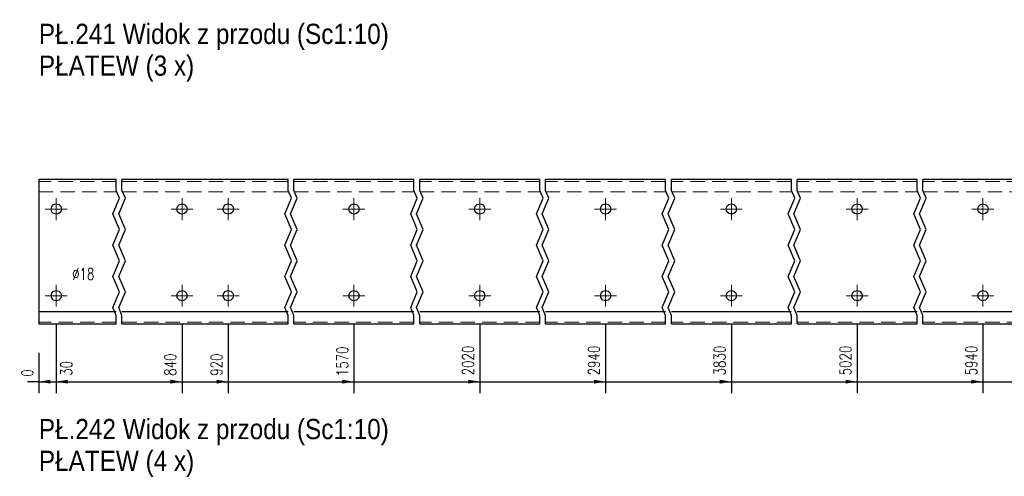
# Model space of a CAD drawing. Header units: millimetres. Extents: x -129 to 775, y 10833 to 11484.
# Tile 30 of 38: x 302 to 473, y 11175 to 11255. Entities that reach past the tile are written whole.
import ezdxf

# ---------------------------------------------------------------- set-up
doc = ezdxf.new("R2010")
doc.units = ezdxf.units.MM
doc.header["$LTSCALE"] = 10
doc.linetypes.add('HIDDEN', pattern=[0.375, 0.25, -0.125])
doc.linetypes.add('MITTE', pattern=[2, 1.25, -0.25, 0.25, -0.25])
doc.layers.get('Defpoints').update_dxf_attribs({"color": 1})
for name, color, linetype, lineweight in [('PS_Bolt', 4, 'Continuous', 13), ('PS_DIM', 4, 'Continuous', 13), ('PS_Hidden', 2, 'HIDDEN', 9), ('PS_Mid', 5, 'MITTE', 15), ('PS_Shape', 161, 'Continuous', 30), ('PS_SOLID', 7, 'Continuous', 30), ('PS_TEXT', 3, 'Continuous', 18)]:
    doc.layers.add(name, color=color, linetype=linetype, lineweight=lineweight)
doc.styles.add('gil', font='txt', dxfattribs={"width": 0.9})
doc.styles.add('simplex', font='simplex.shx', dxfattribs={"width": 0.75})
doc.dimstyles.new('1_10_GŁ_DS1-LS10', dxfattribs={"dimtxt": 2, "dimasz": 2, "dimexe": 2, "dimexo": 5, "dimgap": 1, "dimtad": 1, "dimjust": 4, "dimdec": 0, "dimlfac": 10, "dimtxsty": 'simplex', "dimblk1": 'NONE', "dimsah": 1, "dimcen": 2, "dimclrd": 256, "dimclre": 256, "dimclrt": 3, "dimadec": 1, "dimazin": 0, "dimtfac": 1, "dimtdec": 0, "dimtmove": 2, "dimatfit": 3, "dimfxl": 1, "dimarcsym": 0})

# ---------------------------------------------------------------- blocks, each defined once
blk = doc.blocks.new('*D218')
at = {"layer": 'Defpoints', "color": 0, "transparency": 16777216}
for p in [(305.82, 11201.85), (305.82, 11201.85), (305.82, 11191.85)]:
    blk.add_point(p, dxfattribs=at)
at = {"layer": 'PS_DIM', "lineweight": -2, "transparency": 16777216}
for p, q in [((305.82, 11196.85), (305.82, 11189.85)), ((305.82, 11196.85), (305.82, 11189.85)), ((305.82, 11191.85), (303.82, 11191.85)), ((305.82, 11191.85), (305.82, 11191.85)), ((307.82, 11191.85), (309.82, 11191.85))]:
    blk.add_line(p, q, dxfattribs=at)
at = {"layer": 'PS_DIM', "transparency": 16777216}
blk.add_solid([(307.82, 11192.19), (307.82, 11191.52), (305.82, 11191.85)], dxfattribs=at)
at = {"layer": 'PS_DIM', "color": 3, "transparency": 16777216, "insert": (303.8, 11193.37), "char_height": 2, "attachment_point": 5, "rotation": 90, "style": 'simplex'}
blk.add_mtext('0', dxfattribs=at)
blk = doc.blocks.new('_None')
blk = doc.blocks.new('*D219')
at = {"layer": 'Defpoints', "color": 0, "transparency": 16777216}
for p in [(308.82, 11206.75), (305.82, 11201.85), (308.82, 11191.85)]:
    blk.add_point(p, dxfattribs=at)
at = {"layer": 'PS_DIM', "lineweight": -2, "transparency": 16777216}
for p, q in [((308.82, 11201.75), (308.82, 11189.85)), ((305.82, 11196.85), (305.82, 11189.85)), ((305.82, 11191.85), (303.82, 11191.85)), ((305.82, 11191.85), (308.82, 11191.85)), ((310.82, 11191.85), (312.82, 11191.85))]:
    blk.add_line(p, q, dxfattribs=at)
at = {"layer": 'PS_DIM', "transparency": 16777216}
blk.add_solid([(310.82, 11192.19), (310.82, 11191.52), (308.82, 11191.85)], dxfattribs=at)
at = {"layer": 'PS_DIM', "color": 3, "transparency": 16777216, "insert": (310.58, 11194.16), "char_height": 2, "attachment_point": 5, "rotation": 90, "style": 'simplex'}
blk.add_mtext('30', dxfattribs=at)
blk = doc.blocks.new('*D220')
at = {"layer": 'Defpoints', "color": 0, "transparency": 16777216}
for p in [(330.62, 11206.75), (305.82, 11201.85), (330.62, 11191.85)]:
    blk.add_point(p, dxfattribs=at)
at = {"layer": 'PS_DIM', "lineweight": -2, "transparency": 16777216}
for p, q in [((330.62, 11201.75), (330.62, 11189.85)), ((305.82, 11196.85), (305.82, 11189.85)), ((305.82, 11191.85), (328.62, 11191.85))]:
    blk.add_line(p, q, dxfattribs=at)
at = {"layer": 'PS_DIM', "transparency": 16777216}
blk.add_solid([(328.62, 11192.19), (328.62, 11191.52), (330.62, 11191.85)], dxfattribs=at)
at = {"layer": 'PS_DIM', "color": 3, "transparency": 16777216, "insert": (328.6, 11194.8), "char_height": 2, "attachment_point": 5, "rotation": 90, "style": 'simplex'}
blk.add_mtext('840', dxfattribs=at)
blk = doc.blocks.new('*D221')
at = {"layer": 'Defpoints', "color": 0, "transparency": 16777216}
for p in [(338.62, 11206.75), (305.82, 11201.85), (338.62, 11191.85)]:
    blk.add_point(p, dxfattribs=at)
at = {"layer": 'PS_DIM', "lineweight": -2, "transparency": 16777216}
for p, q in [((338.62, 11201.75), (338.62, 11189.85)), ((305.82, 11196.85), (305.82, 11189.85)), ((305.82, 11191.85), (336.62, 11191.85))]:
    blk.add_line(p, q, dxfattribs=at)
at = {"layer": 'PS_DIM', "transparency": 16777216}
blk.add_solid([(336.62, 11192.19), (336.62, 11191.52), (338.62, 11191.85)], dxfattribs=at)
at = {"layer": 'PS_DIM', "color": 3, "transparency": 16777216, "insert": (336.6, 11194.8), "char_height": 2, "attachment_point": 5, "rotation": 90, "style": 'simplex'}
blk.add_mtext('920', dxfattribs=at)
blk = doc.blocks.new('*D222')
at = {"layer": 'Defpoints', "color": 0, "transparency": 16777216}
for p in [(360.42, 11206.75), (305.82, 11201.85), (360.42, 11191.85)]:
    blk.add_point(p, dxfattribs=at)
at = {"layer": 'PS_DIM', "lineweight": -2, "transparency": 16777216}
for p, q in [((360.42, 11201.75), (360.42, 11189.85)), ((305.82, 11196.85), (305.82, 11189.85)), ((305.82, 11191.85), (358.42, 11191.85))]:
    blk.add_line(p, q, dxfattribs=at)
at = {"layer": 'PS_DIM', "transparency": 16777216}
blk.add_solid([(358.42, 11192.19), (358.42, 11191.52), (360.42, 11191.85)], dxfattribs=at)
at = {"layer": 'PS_DIM', "color": 3, "transparency": 16777216, "insert": (358.4, 11195.37), "char_height": 2, "attachment_point": 5, "rotation": 90, "style": 'simplex'}
blk.add_mtext('1570', dxfattribs=at)
blk = doc.blocks.new('*D223')
at = {"layer": 'Defpoints', "color": 0, "transparency": 16777216}
for p in [(382.22, 11206.75), (305.82, 11201.85), (382.22, 11191.85)]:
    blk.add_point(p, dxfattribs=at)
at = {"layer": 'PS_DIM', "lineweight": -2, "transparency": 16777216}
for p, q in [((382.22, 11201.75), (382.22, 11189.85)), ((305.82, 11196.85), (305.82, 11189.85)), ((305.82, 11191.85), (380.22, 11191.85))]:
    blk.add_line(p, q, dxfattribs=at)
at = {"layer": 'PS_DIM', "transparency": 16777216}
blk.add_solid([(380.22, 11192.19), (380.22, 11191.52), (382.22, 11191.85)], dxfattribs=at)
at = {"layer": 'PS_DIM', "color": 3, "transparency": 16777216, "insert": (380.2, 11195.52), "char_height": 2, "attachment_point": 5, "rotation": 90, "style": 'simplex'}
blk.add_mtext('2020', dxfattribs=at)
blk = doc.blocks.new('*D224')
at = {"layer": 'Defpoints', "color": 0, "transparency": 16777216}
for p in [(404.02, 11206.75), (305.82, 11201.85), (404.02, 11191.85)]:
    blk.add_point(p, dxfattribs=at)
at = {"layer": 'PS_DIM', "lineweight": -2, "transparency": 16777216}
for p, q in [((404.02, 11201.75), (404.02, 11189.85)), ((305.82, 11196.85), (305.82, 11189.85)), ((305.82, 11191.85), (402.02, 11191.85))]:
    blk.add_line(p, q, dxfattribs=at)
at = {"layer": 'PS_DIM', "transparency": 16777216}
blk.add_solid([(402.02, 11192.19), (402.02, 11191.52), (404.02, 11191.85)], dxfattribs=at)
at = {"layer": 'PS_DIM', "color": 3, "transparency": 16777216, "insert": (402, 11195.52), "char_height": 2, "attachment_point": 5, "rotation": 90, "style": 'simplex'}
blk.add_mtext('2940', dxfattribs=at)
blk = doc.blocks.new('*D225')
at = {"layer": 'Defpoints', "color": 0, "transparency": 16777216}
for p in [(425.82, 11206.75), (305.82, 11201.85), (425.82, 11191.85)]:
    blk.add_point(p, dxfattribs=at)
at = {"layer": 'PS_DIM', "lineweight": -2, "transparency": 16777216}
for p, q in [((425.82, 11201.75), (425.82, 11189.85)), ((305.82, 11196.85), (305.82, 11189.85)), ((305.82, 11191.85), (423.82, 11191.85))]:
    blk.add_line(p, q, dxfattribs=at)
at = {"layer": 'PS_DIM', "transparency": 16777216}
blk.add_solid([(423.82, 11192.19), (423.82, 11191.52), (425.82, 11191.85)], dxfattribs=at)
at = {"layer": 'PS_DIM', "color": 3, "transparency": 16777216, "insert": (423.8, 11195.52), "char_height": 2, "attachment_point": 5, "rotation": 90, "style": 'simplex'}
blk.add_mtext('3830', dxfattribs=at)
blk = doc.blocks.new('*D226')
at = {"layer": 'Defpoints', "color": 0, "transparency": 16777216}
for p in [(447.62, 11206.75), (305.82, 11201.85), (447.62, 11191.85)]:
    blk.add_point(p, dxfattribs=at)
at = {"layer": 'PS_DIM', "lineweight": -2, "transparency": 16777216}
for p, q in [((447.62, 11201.75), (447.62, 11189.85)), ((305.82, 11196.85), (305.82, 11189.85)), ((305.82, 11191.85), (445.62, 11191.85))]:
    blk.add_line(p, q, dxfattribs=at)
at = {"layer": 'PS_DIM', "transparency": 16777216}
blk.add_solid([(445.62, 11192.19), (445.62, 11191.52), (447.62, 11191.85)], dxfattribs=at)
at = {"layer": 'PS_DIM', "color": 3, "transparency": 16777216, "insert": (445.6, 11195.52), "char_height": 2, "attachment_point": 5, "rotation": 90, "style": 'simplex'}
blk.add_mtext('5020', dxfattribs=at)
blk = doc.blocks.new('*D227')
at = {"layer": 'Defpoints', "color": 0, "transparency": 16777216}
for p in [(469.42, 11206.75), (305.82, 11201.85), (469.42, 11191.85)]:
    blk.add_point(p, dxfattribs=at)
at = {"layer": 'PS_DIM', "lineweight": -2, "transparency": 16777216}
for p, q in [((469.42, 11201.75), (469.42, 11189.85)), ((305.82, 11196.85), (305.82, 11189.85)), ((305.82, 11191.85), (467.42, 11191.85))]:
    blk.add_line(p, q, dxfattribs=at)
at = {"layer": 'PS_DIM', "transparency": 16777216}
blk.add_solid([(467.42, 11192.19), (467.42, 11191.52), (469.42, 11191.85)], dxfattribs=at)
at = {"layer": 'PS_DIM', "color": 3, "transparency": 16777216, "insert": (467.4, 11195.52), "char_height": 2, "attachment_point": 5, "rotation": 90, "style": 'simplex'}
blk.add_mtext('5940', dxfattribs=at)
blk = doc.blocks.new('*D228')
at = {"layer": 'Defpoints', "color": 0, "transparency": 16777216}
for p in [(491.22, 11206.75), (305.82, 11201.85), (491.22, 11191.85)]:
    blk.add_point(p, dxfattribs=at)
at = {"layer": 'PS_DIM', "lineweight": -2, "transparency": 16777216}
for p, q in [((491.22, 11201.75), (491.22, 11189.85)), ((305.82, 11196.85), (305.82, 11189.85)), ((305.82, 11191.85), (489.22, 11191.85))]:
    blk.add_line(p, q, dxfattribs=at)
at = {"layer": 'PS_DIM', "transparency": 16777216}
blk.add_solid([(489.22, 11192.19), (489.22, 11191.52), (491.22, 11191.85)], dxfattribs=at)
at = {"layer": 'PS_DIM', "color": 3, "transparency": 16777216, "insert": (489.2, 11195.52), "char_height": 2, "attachment_point": 5, "rotation": 90, "style": 'simplex'}
blk.add_mtext('6740', dxfattribs=at)
blk = doc.blocks.new('*D229')
at = {"layer": 'Defpoints', "color": 0, "transparency": 16777216}
for p in [(499.22, 11206.75), (305.82, 11201.85), (499.22, 11191.85)]:
    blk.add_point(p, dxfattribs=at)
at = {"layer": 'PS_DIM', "lineweight": -2, "transparency": 16777216}
for p, q in [((499.22, 11201.75), (499.22, 11189.85)), ((305.82, 11196.85), (305.82, 11189.85)), ((305.82, 11191.85), (497.22, 11191.85))]:
    blk.add_line(p, q, dxfattribs=at)
at = {"layer": 'PS_DIM', "transparency": 16777216}
blk.add_solid([(497.22, 11192.19), (497.22, 11191.52), (499.22, 11191.85)], dxfattribs=at)
at = {"layer": 'PS_DIM', "color": 3, "transparency": 16777216, "insert": (497.2, 11195.52), "char_height": 2, "attachment_point": 5, "rotation": 90, "style": 'simplex'}
blk.add_mtext('6820', dxfattribs=at)
blk = doc.blocks.new('*D230')
at = {"layer": 'Defpoints', "color": 0, "transparency": 16777216}
for p in [(305.82, 11201.85), (520.22, 11201.85), (520.22, 11191.85)]:
    blk.add_point(p, dxfattribs=at)
at = {"layer": 'PS_DIM', "lineweight": -2, "transparency": 16777216}
for p, q in [((305.82, 11196.85), (305.82, 11189.85)), ((520.22, 11196.85), (520.22, 11189.85)), ((305.82, 11191.85), (518.22, 11191.85))]:
    blk.add_line(p, q, dxfattribs=at)
at = {"layer": 'PS_DIM', "transparency": 16777216}
blk.add_solid([(518.22, 11192.19), (518.22, 11191.52), (520.22, 11191.85)], dxfattribs=at)
at = {"layer": 'PS_DIM', "color": 3, "transparency": 16777216, "insert": (518.2, 11195.52), "char_height": 2, "attachment_point": 5, "rotation": 90, "style": 'simplex'}
blk.add_mtext('7030', dxfattribs=at)
blk = doc.blocks.new('*X517')
at = {"color": 3, "style": 'gil', "width": 0.9}
for s, p in [('PŁ.241 Widok z przodu (Sc1:10)', (305.82, 11250.35)), ('PŁATEW (3 x)', (305.82, 11244.85))]:
    blk.add_text(s, height=3.5, dxfattribs=at).set_placement(p)
blk = doc.blocks.new('*X528')
at = {"color": 3, "linetype": 'Continuous'}
blk.add_line((308.82, 11221.75), (308.82, 11221.75), dxfattribs=at)
blk.add_line((308.82, 11221.75), (308.82, 11221.75), dxfattribs=at)
blk.add_line((308.82, 11221.75), (308.82, 11221.75), dxfattribs=at)
blk.add_line((308.82, 11221.75), (308.82, 11221.75), dxfattribs=at)
blk.add_line((308.82, 11221.75), (308.82, 11221.75), dxfattribs=at)
blk = doc.blocks.new('*X529')
at = {"color": 3, "linetype": 'Continuous'}
blk.add_line((360.42, 11206.75), (360.42, 11206.75), dxfattribs=at)
blk.add_line((360.42, 11206.75), (360.42, 11206.75), dxfattribs=at)
blk.add_line((360.42, 11206.75), (360.42, 11206.75), dxfattribs=at)
blk.add_line((360.42, 11206.75), (360.42, 11206.75), dxfattribs=at)
blk.add_line((360.42, 11206.75), (360.42, 11206.75), dxfattribs=at)
blk = doc.blocks.new('*X531')
at = {"color": 3, "linetype": 'Continuous'}
blk.add_line((360.42, 11221.75), (360.42, 11221.75), dxfattribs=at)
blk.add_line((360.42, 11221.75), (360.42, 11221.75), dxfattribs=at)
blk.add_line((360.42, 11221.75), (360.42, 11221.75), dxfattribs=at)
blk.add_line((360.42, 11221.75), (360.42, 11221.75), dxfattribs=at)
blk.add_line((360.42, 11221.75), (360.42, 11221.75), dxfattribs=at)
blk = doc.blocks.new('*X534')
at = {"color": 3, "linetype": 'Continuous'}
blk.add_line((308.82, 11206.75), (308.82, 11206.75), dxfattribs=at)
blk.add_line((308.82, 11206.75), (308.82, 11206.75), dxfattribs=at)
blk.add_line((308.82, 11206.75), (308.82, 11206.75), dxfattribs=at)
blk.add_line((308.82, 11206.75), (308.82, 11206.75), dxfattribs=at)
blk.add_line((308.82, 11206.75), (308.82, 11206.75), dxfattribs=at)
blk = doc.blocks.new('*X536')
at = {"color": 1}
for p, q in [((319.22, 11224.99), (319.22, 11226.85)), ((320.22, 11224.99), (320.22, 11226.85)), ((349.02, 11224.99), (349.02, 11226.85)), ((350.02, 11224.99), (350.02, 11226.85)), ((370.82, 11224.99), (370.82, 11226.85)), ((371.82, 11224.99), (371.82, 11226.85)), ((392.62, 11224.99), (392.62, 11226.85)), ((393.62, 11224.99), (393.62, 11226.85)), ((414.42, 11224.99), (414.42, 11226.85)), ((415.42, 11224.99), (415.42, 11226.85)), ((436.22, 11224.99), (436.22, 11226.85)), ((437.22, 11224.99), (437.22, 11226.85)), ((458.02, 11224.99), (458.02, 11226.85)), ((459.02, 11224.99), (459.02, 11226.85)), ((319.8, 11223.64), (319.22, 11224.99)), ((320.8, 11223.64), (320.22, 11224.99)), ((349.6, 11223.64), (349.02, 11224.99)), ((350.6, 11223.64), (350.02, 11224.99)), ((371.4, 11223.64), (370.82, 11224.99)), ((372.4, 11223.64), (371.82, 11224.99)), ((393.2, 11223.64), (392.62, 11224.99)), ((394.2, 11223.64), (393.62, 11224.99)), ((415, 11223.64), (414.42, 11224.99)), ((416, 11223.64), (415.42, 11224.99)), ((436.8, 11223.64), (436.22, 11224.99)), ((437.8, 11223.64), (437.22, 11224.99)), ((458.6, 11223.64), (458.02, 11224.99)), ((459.6, 11223.64), (459.02, 11224.99)), ((318.65, 11220.93), (319.8, 11223.64)), ((319.65, 11220.93), (320.8, 11223.64)), ((348.45, 11220.93), (349.6, 11223.64)), ((349.45, 11220.93), (350.6, 11223.64)), ((370.25, 11220.93), (371.4, 11223.64)), ((371.25, 11220.93), (372.4, 11223.64)), ((392.05, 11220.93), (393.2, 11223.64)), ((393.05, 11220.93), (394.2, 11223.64)), ((413.85, 11220.93), (415, 11223.64)), ((414.85, 11220.93), (416, 11223.64)), ((435.65, 11220.93), (436.8, 11223.64)), ((436.65, 11220.93), (437.8, 11223.64)), ((457.45, 11220.93), (458.6, 11223.64)), ((458.45, 11220.93), (459.6, 11223.64)), ((319.8, 11218.22), (318.65, 11220.93)), ((320.8, 11218.22), (319.65, 11220.93)), ((349.6, 11218.22), (348.45, 11220.93)), ((350.6, 11218.22), (349.45, 11220.93)), ((371.4, 11218.22), (370.25, 11220.93)), ((372.4, 11218.22), (371.25, 11220.93)), ((393.2, 11218.22), (392.05, 11220.93)), ((394.2, 11218.22), (393.05, 11220.93)), ((415, 11218.22), (413.85, 11220.93)), ((416, 11218.22), (414.85, 11220.93)), ((436.8, 11218.22), (435.65, 11220.93)), ((437.8, 11218.22), (436.65, 11220.93)), ((458.6, 11218.22), (457.45, 11220.93)), ((459.6, 11218.22), (458.45, 11220.93)), ((318.65, 11215.51), (319.8, 11218.22)), ((319.65, 11215.51), (320.8, 11218.22)), ((348.45, 11215.51), (349.6, 11218.22)), ((349.45, 11215.51), (350.6, 11218.22)), ((370.25, 11215.51), (371.4, 11218.22)), ((371.25, 11215.51), (372.4, 11218.22)), ((392.05, 11215.51), (393.2, 11218.22)), ((393.05, 11215.51), (394.2, 11218.22)), ((413.85, 11215.51), (415, 11218.22)), ((414.85, 11215.51), (416, 11218.22)), ((435.65, 11215.51), (436.8, 11218.22)), ((436.65, 11215.51), (437.8, 11218.22)), ((457.45, 11215.51), (458.6, 11218.22)), ((458.45, 11215.51), (459.6, 11218.22)), ((319.8, 11212.8), (318.65, 11215.51)), ((320.8, 11212.8), (319.65, 11215.51)), ((349.6, 11212.8), (348.45, 11215.51)), ((350.6, 11212.8), (349.45, 11215.51)), ((371.4, 11212.8), (370.25, 11215.51)), ((372.4, 11212.8), (371.25, 11215.51)), ((393.2, 11212.8), (392.05, 11215.51)), ((394.2, 11212.8), (393.05, 11215.51)), ((415, 11212.8), (413.85, 11215.51)), ((416, 11212.8), (414.85, 11215.51)), ((436.8, 11212.8), (435.65, 11215.51)), ((437.8, 11212.8), (436.65, 11215.51)), ((458.6, 11212.8), (457.45, 11215.51)), ((459.6, 11212.8), (458.45, 11215.51)), ((318.65, 11210.1), (319.8, 11212.8)), ((319.65, 11210.1), (320.8, 11212.8)), ((348.45, 11210.1), (349.6, 11212.8)), ((349.45, 11210.1), (350.6, 11212.8)), ((370.25, 11210.1), (371.4, 11212.8)), ((371.25, 11210.1), (372.4, 11212.8)), ((392.05, 11210.1), (393.2, 11212.8)), ((393.05, 11210.1), (394.2, 11212.8)), ((413.85, 11210.1), (415, 11212.8)), ((414.85, 11210.1), (416, 11212.8)), ((435.65, 11210.1), (436.8, 11212.8)), ((436.65, 11210.1), (437.8, 11212.8)), ((457.45, 11210.1), (458.6, 11212.8)), ((458.45, 11210.1), (459.6, 11212.8)), ((319.8, 11207.39), (318.65, 11210.1)), ((320.8, 11207.39), (319.65, 11210.1)), ((349.6, 11207.39), (348.45, 11210.1)), ((350.6, 11207.39), (349.45, 11210.1)), ((371.4, 11207.39), (370.25, 11210.1)), ((372.4, 11207.39), (371.25, 11210.1)), ((393.2, 11207.39), (392.05, 11210.1)), ((394.2, 11207.39), (393.05, 11210.1)), ((415, 11207.39), (413.85, 11210.1)), ((416, 11207.39), (414.85, 11210.1)), ((436.8, 11207.39), (435.65, 11210.1)), ((437.8, 11207.39), (436.65, 11210.1)), ((458.6, 11207.39), (457.45, 11210.1)), ((459.6, 11207.39), (458.45, 11210.1)), ((318.65, 11204.68), (319.8, 11207.39)), ((319.65, 11204.68), (320.8, 11207.39)), ((348.45, 11204.68), (349.6, 11207.39)), ((349.45, 11204.68), (350.6, 11207.39)), ((370.25, 11204.68), (371.4, 11207.39)), ((371.25, 11204.68), (372.4, 11207.39)), ((392.05, 11204.68), (393.2, 11207.39)), ((393.05, 11204.68), (394.2, 11207.39)), ((413.85, 11204.68), (415, 11207.39)), ((414.85, 11204.68), (416, 11207.39)), ((435.65, 11204.68), (436.8, 11207.39)), ((436.65, 11204.68), (437.8, 11207.39)), ((457.45, 11204.68), (458.6, 11207.39)), ((458.45, 11204.68), (459.6, 11207.39)), ((319.22, 11203.32), (318.65, 11204.68)), ((320.22, 11203.32), (319.65, 11204.68)), ((349.02, 11203.32), (348.45, 11204.68)), ((350.02, 11203.32), (349.45, 11204.68)), ((370.82, 11203.32), (370.25, 11204.68)), ((371.82, 11203.32), (371.25, 11204.68)), ((392.62, 11203.32), (392.05, 11204.68)), ((393.62, 11203.32), (393.05, 11204.68)), ((414.42, 11203.32), (413.85, 11204.68)), ((415.42, 11203.32), (414.85, 11204.68)), ((436.22, 11203.32), (435.65, 11204.68)), ((437.22, 11203.32), (436.65, 11204.68)), ((458.02, 11203.32), (457.45, 11204.68)), ((459.02, 11203.32), (458.45, 11204.68)), ((319.22, 11201.85), (319.22, 11203.32)), ((320.22, 11201.85), (320.22, 11203.32)), ((349.02, 11201.85), (349.02, 11203.32)), ((350.02, 11201.85), (350.02, 11203.32)), ((370.82, 11201.85), (370.82, 11203.32)), ((371.82, 11201.85), (371.82, 11203.32)), ((392.62, 11201.85), (392.62, 11203.32)), ((393.62, 11201.85), (393.62, 11203.32)), ((414.42, 11201.85), (414.42, 11203.32)), ((415.42, 11201.85), (415.42, 11203.32)), ((436.22, 11201.85), (436.22, 11203.32)), ((437.22, 11201.85), (437.22, 11203.32)), ((458.02, 11201.85), (458.02, 11203.32)), ((459.02, 11201.85), (459.02, 11203.32))]:
    blk.add_line(p, q, dxfattribs=at)
at = {"layer": 'PS_Hidden', "color": 2, "linetype": 'HIDDEN'}
for p, q in [((319.22, 11226.55), (305.82, 11226.55)), ((349.02, 11226.55), (320.22, 11226.55)), ((370.82, 11226.55), (350.02, 11226.55)), ((392.62, 11226.55), (371.82, 11226.55)), ((414.42, 11226.55), (393.62, 11226.55)), ((436.22, 11226.55), (415.42, 11226.55)), ((458.02, 11226.55), (437.22, 11226.55)), ((479.82, 11226.55), (459.02, 11226.55)), ((305.82, 11224.75), (319.22, 11224.75)), ((320.22, 11224.75), (349.02, 11224.75)), ((350.02, 11224.75), (370.82, 11224.75)), ((371.82, 11224.75), (392.62, 11224.75)), ((393.62, 11224.75), (414.42, 11224.75)), ((415.42, 11224.75), (436.22, 11224.75)), ((437.22, 11224.75), (458.02, 11224.75)), ((459.02, 11224.75), (479.82, 11224.75)), ((381.32, 11206.75), (381.32, 11206.75)), ((383.12, 11206.75), (383.12, 11206.75)), ((319.22, 11202.15), (305.82, 11202.15)), ((349.02, 11202.15), (320.22, 11202.15)), ((370.82, 11202.15), (350.02, 11202.15)), ((392.62, 11202.15), (371.82, 11202.15)), ((414.42, 11202.15), (393.62, 11202.15)), ((436.22, 11202.15), (415.42, 11202.15)), ((458.02, 11202.15), (437.22, 11202.15)), ((479.82, 11202.15), (459.02, 11202.15))]:
    blk.add_line(p, q, dxfattribs=at)
at = {"layer": 'PS_Mid', "color": 5, "linetype": 'MITTE'}
for p, q in [((308.82, 11223.65), (308.82, 11219.85)), ((330.62, 11223.65), (330.62, 11219.85)), ((338.62, 11223.65), (338.62, 11219.85)), ((360.42, 11223.65), (360.42, 11219.85)), ((382.22, 11223.65), (382.22, 11219.85)), ((404.02, 11223.65), (404.02, 11219.85)), ((425.82, 11223.65), (425.82, 11219.85)), ((447.62, 11223.65), (447.62, 11219.85)), ((469.42, 11223.65), (469.42, 11219.85)), ((310.72, 11221.75), (306.92, 11221.75)), ((332.52, 11221.75), (328.72, 11221.75)), ((340.52, 11221.75), (336.72, 11221.75)), ((362.32, 11221.75), (358.52, 11221.75)), ((384.12, 11221.75), (380.32, 11221.75)), ((405.92, 11221.75), (402.12, 11221.75)), ((427.72, 11221.75), (423.92, 11221.75)), ((449.52, 11221.75), (445.72, 11221.75)), ((471.32, 11221.75), (467.52, 11221.75)), ((308.82, 11208.65), (308.82, 11204.85)), ((330.62, 11208.65), (330.62, 11204.85)), ((338.62, 11208.65), (338.62, 11204.85)), ((360.42, 11208.65), (360.42, 11204.85)), ((382.22, 11208.65), (382.22, 11204.85)), ((404.02, 11208.65), (404.02, 11204.85)), ((425.82, 11208.65), (425.82, 11204.85)), ((447.62, 11208.65), (447.62, 11204.85)), ((469.42, 11208.65), (469.42, 11204.85)), ((310.72, 11206.75), (306.92, 11206.75)), ((332.52, 11206.75), (328.72, 11206.75)), ((340.52, 11206.75), (336.72, 11206.75)), ((362.32, 11206.75), (358.52, 11206.75)), ((384.12, 11206.75), (380.32, 11206.75)), ((405.92, 11206.75), (402.12, 11206.75)), ((427.72, 11206.75), (423.92, 11206.75)), ((449.52, 11206.75), (445.72, 11206.75)), ((471.32, 11206.75), (467.52, 11206.75))]:
    blk.add_line(p, q, dxfattribs=at)
at = {"layer": 'PS_SOLID', "color": 7, "linetype": 'Continuous'}
for p, q in [((308.82, 11226.85), (305.82, 11226.85)), ((305.82, 11226.85), (305.82, 11203.95)), ((319.22, 11226.85), (308.82, 11226.85)), ((330.62, 11226.85), (320.22, 11226.85)), ((338.62, 11226.85), (330.62, 11226.85)), ((349.02, 11226.85), (338.62, 11226.85)), ((360.42, 11226.85), (350.02, 11226.85)), ((370.82, 11226.85), (360.42, 11226.85)), ((382.22, 11226.85), (371.82, 11226.85)), ((392.62, 11226.85), (382.22, 11226.85)), ((404.02, 11226.85), (393.62, 11226.85)), ((414.42, 11226.85), (404.02, 11226.85)), ((425.82, 11226.85), (415.42, 11226.85)), ((436.22, 11226.85), (425.82, 11226.85)), ((447.62, 11226.85), (437.22, 11226.85)), ((458.02, 11226.85), (447.62, 11226.85)), ((469.42, 11226.85), (459.02, 11226.85)), ((479.82, 11226.85), (469.42, 11226.85)), ((308.04, 11222.2), (308.37, 11222.53)), ((308.37, 11222.53), (308.82, 11222.65)), ((308.82, 11222.65), (309.27, 11222.53)), ((309.27, 11222.53), (309.6, 11222.2)), ((329.84, 11222.2), (330.17, 11222.53)), ((330.17, 11222.53), (330.62, 11222.65)), ((330.62, 11222.65), (331.07, 11222.53)), ((331.07, 11222.53), (331.4, 11222.2)), ((337.84, 11222.2), (338.17, 11222.53)), ((338.17, 11222.53), (338.62, 11222.65)), ((338.62, 11222.65), (339.07, 11222.53)), ((339.07, 11222.53), (339.4, 11222.2)), ((359.64, 11222.2), (359.97, 11222.53)), ((359.97, 11222.53), (360.42, 11222.65)), ((360.42, 11222.65), (360.87, 11222.53)), ((360.87, 11222.53), (361.2, 11222.2)), ((381.44, 11222.2), (381.77, 11222.53)), ((381.77, 11222.53), (382.22, 11222.65)), ((382.22, 11222.65), (382.67, 11222.53)), ((382.67, 11222.53), (383, 11222.2)), ((403.24, 11222.2), (403.57, 11222.53)), ((403.57, 11222.53), (404.02, 11222.65)), ((404.02, 11222.65), (404.47, 11222.53)), ((404.47, 11222.53), (404.8, 11222.2)), ((425.04, 11222.2), (425.37, 11222.53)), ((425.37, 11222.53), (425.82, 11222.65)), ((425.82, 11222.65), (426.27, 11222.53)), ((426.27, 11222.53), (426.6, 11222.2)), ((446.84, 11222.2), (447.17, 11222.53)), ((447.17, 11222.53), (447.62, 11222.65)), ((447.62, 11222.65), (448.07, 11222.53)), ((448.07, 11222.53), (448.4, 11222.2)), ((468.64, 11222.2), (468.97, 11222.53)), ((468.97, 11222.53), (469.42, 11222.65)), ((469.42, 11222.65), (469.87, 11222.53)), ((469.87, 11222.53), (470.2, 11222.2)), ((307.92, 11221.75), (308.04, 11222.2)), ((308.04, 11221.3), (307.92, 11221.75)), ((308.37, 11220.97), (308.04, 11221.3)), ((308.82, 11220.85), (308.37, 11220.97)), ((309.27, 11220.97), (308.82, 11220.85)), ((309.6, 11221.3), (309.27, 11220.97)), ((309.6, 11222.2), (309.72, 11221.75)), ((309.72, 11221.75), (309.6, 11221.3)), ((329.72, 11221.75), (329.84, 11222.2)), ((329.84, 11221.3), (329.72, 11221.75)), ((330.17, 11220.97), (329.84, 11221.3)), ((330.62, 11220.85), (330.17, 11220.97)), ((331.07, 11220.97), (330.62, 11220.85)), ((331.4, 11221.3), (331.07, 11220.97)), ((331.4, 11222.2), (331.52, 11221.75)), ((331.52, 11221.75), (331.4, 11221.3)), ((337.72, 11221.75), (337.84, 11222.2)), ((337.84, 11221.3), (337.72, 11221.75)), ((338.17, 11220.97), (337.84, 11221.3)), ((338.62, 11220.85), (338.17, 11220.97)), ((339.07, 11220.97), (338.62, 11220.85)), ((339.4, 11221.3), (339.07, 11220.97)), ((339.4, 11222.2), (339.52, 11221.75)), ((339.52, 11221.75), (339.4, 11221.3)), ((359.52, 11221.75), (359.64, 11222.2)), ((359.64, 11221.3), (359.52, 11221.75)), ((359.97, 11220.97), (359.64, 11221.3)), ((360.42, 11220.85), (359.97, 11220.97)), ((360.87, 11220.97), (360.42, 11220.85)), ((361.2, 11221.3), (360.87, 11220.97)), ((361.2, 11222.2), (361.32, 11221.75)), ((361.32, 11221.75), (361.2, 11221.3)), ((381.32, 11221.75), (381.44, 11222.2)), ((381.44, 11221.3), (381.32, 11221.75)), ((381.77, 11220.97), (381.44, 11221.3)), ((382.22, 11220.85), (381.77, 11220.97)), ((382.67, 11220.97), (382.22, 11220.85)), ((383, 11221.3), (382.67, 11220.97)), ((383, 11222.2), (383.12, 11221.75)), ((383.12, 11221.75), (383, 11221.3)), ((403.12, 11221.75), (403.24, 11222.2)), ((403.24, 11221.3), (403.12, 11221.75)), ((403.57, 11220.97), (403.24, 11221.3)), ((404.02, 11220.85), (403.57, 11220.97)), ((404.47, 11220.97), (404.02, 11220.85)), ((404.8, 11221.3), (404.47, 11220.97)), ((404.8, 11222.2), (404.92, 11221.75)), ((404.92, 11221.75), (404.8, 11221.3)), ((424.92, 11221.75), (425.04, 11222.2)), ((425.04, 11221.3), (424.92, 11221.75)), ((425.37, 11220.97), (425.04, 11221.3)), ((425.82, 11220.85), (425.37, 11220.97)), ((426.27, 11220.97), (425.82, 11220.85)), ((426.6, 11221.3), (426.27, 11220.97)), ((426.6, 11222.2), (426.72, 11221.75)), ((426.72, 11221.75), (426.6, 11221.3)), ((446.72, 11221.75), (446.84, 11222.2)), ((446.84, 11221.3), (446.72, 11221.75)), ((447.17, 11220.97), (446.84, 11221.3)), ((447.62, 11220.85), (447.17, 11220.97)), ((448.07, 11220.97), (447.62, 11220.85)), ((448.4, 11221.3), (448.07, 11220.97)), ((448.4, 11222.2), (448.52, 11221.75)), ((448.52, 11221.75), (448.4, 11221.3)), ((468.52, 11221.75), (468.64, 11222.2)), ((468.64, 11221.3), (468.52, 11221.75)), ((468.97, 11220.97), (468.64, 11221.3)), ((469.42, 11220.85), (468.97, 11220.97)), ((469.87, 11220.97), (469.42, 11220.85)), ((470.2, 11221.3), (469.87, 11220.97)), ((470.2, 11222.2), (470.32, 11221.75)), ((470.32, 11221.75), (470.2, 11221.3)), ((307.92, 11206.75), (308.04, 11207.2)), ((308.04, 11207.2), (308.37, 11207.53)), ((308.37, 11207.53), (308.82, 11207.65)), ((308.82, 11207.65), (309.27, 11207.53)), ((309.27, 11207.53), (309.6, 11207.2)), ((309.6, 11207.2), (309.72, 11206.75)), ((329.72, 11206.75), (329.84, 11207.2)), ((329.84, 11207.2), (330.17, 11207.53)), ((330.17, 11207.53), (330.62, 11207.65)), ((330.62, 11207.65), (331.07, 11207.53)), ((331.07, 11207.53), (331.4, 11207.2)), ((331.4, 11207.2), (331.52, 11206.75)), ((337.72, 11206.75), (337.84, 11207.2)), ((337.84, 11207.2), (338.17, 11207.53)), ((338.17, 11207.53), (338.62, 11207.65)), ((338.62, 11207.65), (339.07, 11207.53)), ((339.07, 11207.53), (339.4, 11207.2)), ((339.4, 11207.2), (339.52, 11206.75)), ((359.52, 11206.75), (359.64, 11207.2)), ((359.64, 11207.2), (359.97, 11207.53)), ((359.97, 11207.53), (360.42, 11207.65)), ((360.42, 11207.65), (360.87, 11207.53)), ((360.87, 11207.53), (361.2, 11207.2)), ((361.2, 11207.2), (361.32, 11206.75)), ((381.32, 11206.75), (381.44, 11207.2)), ((381.44, 11207.2), (381.77, 11207.53)), ((381.77, 11207.53), (382.22, 11207.65)), ((382.22, 11207.65), (382.67, 11207.53)), ((382.67, 11207.53), (383, 11207.2)), ((383, 11207.2), (383.12, 11206.75)), ((403.12, 11206.75), (403.24, 11207.2)), ((403.24, 11207.2), (403.57, 11207.53)), ((403.57, 11207.53), (404.02, 11207.65)), ((404.02, 11207.65), (404.47, 11207.53)), ((404.47, 11207.53), (404.8, 11207.2)), ((404.8, 11207.2), (404.92, 11206.75)), ((424.92, 11206.75), (425.04, 11207.2)), ((425.04, 11207.2), (425.37, 11207.53)), ((425.37, 11207.53), (425.82, 11207.65)), ((425.82, 11207.65), (426.27, 11207.53)), ((426.27, 11207.53), (426.6, 11207.2)), ((426.6, 11207.2), (426.72, 11206.75)), ((446.72, 11206.75), (446.84, 11207.2)), ((446.84, 11207.2), (447.17, 11207.53)), ((447.17, 11207.53), (447.62, 11207.65)), ((447.62, 11207.65), (448.07, 11207.53)), ((448.07, 11207.53), (448.4, 11207.2)), ((448.4, 11207.2), (448.52, 11206.75)), ((468.52, 11206.75), (468.64, 11207.2)), ((468.64, 11207.2), (468.97, 11207.53)), ((468.97, 11207.53), (469.42, 11207.65)), ((469.42, 11207.65), (469.87, 11207.53)), ((469.87, 11207.53), (470.2, 11207.2)), ((470.2, 11207.2), (470.32, 11206.75)), ((308.04, 11206.3), (307.92, 11206.75)), ((308.37, 11205.97), (308.04, 11206.3)), ((308.82, 11205.85), (308.37, 11205.97)), ((309.27, 11205.97), (308.82, 11205.85)), ((309.6, 11206.3), (309.27, 11205.97)), ((309.72, 11206.75), (309.6, 11206.3)), ((329.84, 11206.3), (329.72, 11206.75)), ((330.17, 11205.97), (329.84, 11206.3)), ((330.62, 11205.85), (330.17, 11205.97)), ((331.07, 11205.97), (330.62, 11205.85)), ((331.4, 11206.3), (331.07, 11205.97)), ((331.52, 11206.75), (331.4, 11206.3)), ((337.84, 11206.3), (337.72, 11206.75)), ((338.17, 11205.97), (337.84, 11206.3)), ((338.62, 11205.85), (338.17, 11205.97)), ((339.07, 11205.97), (338.62, 11205.85)), ((339.4, 11206.3), (339.07, 11205.97)), ((339.52, 11206.75), (339.4, 11206.3)), ((359.64, 11206.3), (359.52, 11206.75)), ((359.97, 11205.97), (359.64, 11206.3)), ((360.42, 11205.85), (359.97, 11205.97)), ((360.87, 11205.97), (360.42, 11205.85)), ((361.2, 11206.3), (360.87, 11205.97)), ((361.32, 11206.75), (361.2, 11206.3)), ((381.44, 11206.3), (381.32, 11206.75)), ((381.77, 11205.97), (381.44, 11206.3)), ((382.22, 11205.85), (381.77, 11205.97)), ((382.67, 11205.97), (382.22, 11205.85)), ((383, 11206.3), (382.67, 11205.97)), ((383.12, 11206.75), (383, 11206.3)), ((403.24, 11206.3), (403.12, 11206.75)), ((403.57, 11205.97), (403.24, 11206.3)), ((404.02, 11205.85), (403.57, 11205.97)), ((404.47, 11205.97), (404.02, 11205.85)), ((404.8, 11206.3), (404.47, 11205.97)), ((404.92, 11206.75), (404.8, 11206.3)), ((425.04, 11206.3), (424.92, 11206.75)), ((425.37, 11205.97), (425.04, 11206.3)), ((425.82, 11205.85), (425.37, 11205.97)), ((426.27, 11205.97), (425.82, 11205.85)), ((426.6, 11206.3), (426.27, 11205.97)), ((426.72, 11206.75), (426.6, 11206.3)), ((446.84, 11206.3), (446.72, 11206.75)), ((447.17, 11205.97), (446.84, 11206.3)), ((447.62, 11205.85), (447.17, 11205.97)), ((448.07, 11205.97), (447.62, 11205.85)), ((448.4, 11206.3), (448.07, 11205.97)), ((448.52, 11206.75), (448.4, 11206.3)), ((468.64, 11206.3), (468.52, 11206.75)), ((468.97, 11205.97), (468.64, 11206.3)), ((469.42, 11205.85), (468.97, 11205.97)), ((469.87, 11205.97), (469.42, 11205.85)), ((470.2, 11206.3), (469.87, 11205.97)), ((470.32, 11206.75), (470.2, 11206.3)), ((319.22, 11203.95), (305.82, 11203.95)), ((305.82, 11203.95), (305.82, 11201.85)), ((349.02, 11203.95), (320.22, 11203.95)), ((370.82, 11203.95), (350.02, 11203.95)), ((392.62, 11203.95), (371.82, 11203.95)), ((414.42, 11203.95), (393.62, 11203.95)), ((436.22, 11203.95), (415.42, 11203.95)), ((458.02, 11203.95), (437.22, 11203.95)), ((479.82, 11203.95), (459.02, 11203.95)), ((305.82, 11201.85), (319.22, 11201.85)), ((320.22, 11201.85), (349.02, 11201.85)), ((350.02, 11201.85), (370.82, 11201.85)), ((371.82, 11201.85), (392.62, 11201.85)), ((393.62, 11201.85), (414.42, 11201.85)), ((415.42, 11201.85), (436.22, 11201.85)), ((437.22, 11201.85), (458.02, 11201.85)), ((459.02, 11201.85), (479.82, 11201.85))]:
    blk.add_line(p, q, dxfattribs=at)
blk = doc.blocks.new('*X537')
at = {"color": 3, "style": 'gil', "width": 0.9}
for s, p in [('PŁ.242 Widok z przodu (Sc1:10)', (305.82, 11181.9)), ('PŁATEW (4 x)', (305.82, 11176.4))]:
    blk.add_text(s, height=3.5, dxfattribs=at).set_placement(p)

msp = doc.modelspace()

# ---------------------------------------------------------------- block references
at = {"layer": 'PS_Bolt', "color": 3}
for name in ['*X528', '*X531', '*X534', '*X529']:
    msp.add_blockref(name, (0, 0), dxfattribs=at)
at = {"layer": 'PS_Shape', "color": 2}
msp.add_blockref('*X536', (0, 0), dxfattribs=at)
at = {"layer": 'PS_TEXT'}
for name in ['*X517', '*X537']:
    msp.add_blockref(name, (0, 0), dxfattribs=at)

# ---------------------------------------------------------------- texts
at = {"layer": 'PS_DIM', "insert": (311.58, 11209.51), "char_height": 2, "attachment_point": 7, "style": 'simplex'}
msp.add_mtext('\\A1;%%c18', dxfattribs=at)

# ---------------------------------------------------------------- dimensions: what is measured, and where the dimension line sits
at = {"layer": 'PS_DIM'}
for base, p1, p2, picture, middle in [((308.82, 11191.85), (305.82, 11201.85), (308.82, 11206.75), '*D219', (310.58, 11194.16)), ((305.8239, 11191.8522), (305.8238, 11201.8522), (305.8239, 11201.8522), '*D218', (303.8039, 11193.3722))]:
    dim = msp.add_linear_dim(base=base, p1=p1, p2=p2, dimstyle='1_10_GŁ_DS1-LS10', dxfattribs=at)
    dim.commit()
    dim.dimension.update_dxf_attribs({"geometry": picture, "text_midpoint": middle, "dimtype": 128, "text_rotation": 90})
for base, p2, text, picture, middle in [((330.62, 11191.85), (330.62, 11206.75), '840', '*D220', (328.6, 11194.8)), ((338.62, 11191.85), (338.62, 11206.75), '920', '*D221', (336.6, 11194.8)), ((360.42, 11191.85), (360.42, 11206.75), '1570', '*D222', (358.4, 11195.37)), ((382.22, 11191.85), (382.22, 11206.75), '2020', '*D223', (380.2, 11195.52)), ((404.02, 11191.85), (404.02, 11206.75), '2940', '*D224', (402, 11195.52)), ((425.82, 11191.85), (425.82, 11206.75), '3830', '*D225', (423.8, 11195.52)), ((447.62, 11191.85), (447.62, 11206.75), '5020', '*D226', (445.6, 11195.52)), ((469.42, 11191.85), (469.42, 11206.75), '5940', '*D227', (467.4, 11195.52)), ((491.22, 11191.85), (491.22, 11206.75), '6740', '*D228', (489.2, 11195.52)), ((499.22, 11191.85), (499.22, 11206.75), '6820', '*D229', (497.2, 11195.52)), ((520.22, 11191.85), (520.22, 11201.85), '7030', '*D230', (518.2, 11195.52))]:
    dim = msp.add_linear_dim(base=base, p1=(305.82, 11201.85), p2=p2, text=text, dimstyle='1_10_GŁ_DS1-LS10', dxfattribs=at)
    dim.commit()
    dim.dimension.update_dxf_attribs({"geometry": picture, "text_midpoint": middle, "dimtype": 128, "text_rotation": 90})

doc.saveas('drawing.dxf')
